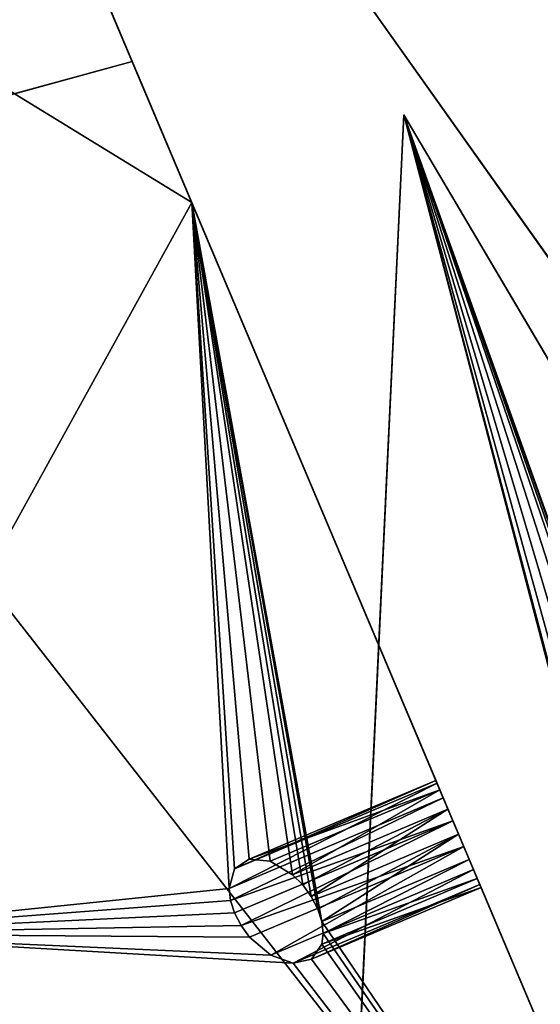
# Model space of a CAD drawing. Extents: x 0.3 to 17.2, y 0.3 to 17.2.
# Tile 28 of 256: x 2.469 to 2.731, y 4.258 to 4.754. Entities that reach past the tile are written whole.
import ezdxf

# ---------------------------------------------------------------- set-up
doc = ezdxf.new("R2010")
doc.units = 0
doc.header["$MEASUREMENT"] = 0
doc.layers.get('0').update_dxf_attribs({"linetype": 'CONTINUOUS'})

# ---------------------------------------------------------------- blocks, each defined once
blk = doc.blocks.new('LUXORE_PLAFON_STL_1')
at = {"color": 0}
for p, q in [((2.55575, 4.66165, -1.51782), (2.18013, 5.5507, -5.33469)), ((2.55575, 4.66165, -1.51782), (2.18013, 5.5507, -5.33469)), ((3.0454, 4.19705, -5.19685), (2.57343, 4.86223, -5.19685)), ((2.57343, 4.86223, -5.15748), (3.0454, 4.19705, -5.15748)), ((3.0454, 4.19705, -5.19685), (2.57343, 4.86223, -5.19685)), ((2.57343, 4.86223, -5.15748), (3.0454, 4.19705, -5.15748)), ((2.47722, 4.84751, -5.52772), (2.85284, 3.95846, -1.71085)), ((2.47722, 4.84751, -5.52772), (2.85284, 3.95846, -1.71085)), ((2.30002, 4.6711, -1.82259), (2.52575, 4.73262, -1.82259)), ((2.52575, 4.73262, -1.78322), (2.30002, 4.6711, -1.78322)), ((2.30002, 4.6711, -1.82259), (2.52575, 4.73262, -1.82259)), ((2.52575, 4.73262, -1.78322), (2.30002, 4.6711, -1.78322)), ((2.52575, 4.73262, -1.82259), (2.89863, 3.85005, -1.82259)), ((2.89863, 3.85005, -1.78322), (2.52575, 4.73262, -1.78322)), ((2.52575, 4.73262, -1.78322), (2.52575, 4.73262, -1.82259)), ((2.52575, 4.73262, -1.78322), (2.52575, 4.73262, -1.82259)), ((2.52575, 4.73262, -1.82259), (2.89863, 3.85005, -1.82259)), ((2.89863, 3.85005, -1.78322), (2.52575, 4.73262, -1.78322)), ((2.66258, 4.70583, -5.33469), (2.63405, 4.10448, -4.95028)), ((2.66258, 4.70583, -5.33469), (2.63405, 4.10448, -4.95028)), ((3.15335, 3.87478, -1.51782), (2.66258, 4.70583, -5.33469)), ((3.05075, 4.04851, -5.52772), (2.66258, 4.70583, -5.33469)), ((3.15335, 3.87478, -1.51782), (2.66258, 4.70583, -5.33469)), ((3.05075, 4.04851, -5.52772), (2.66258, 4.70583, -5.33469)), ((2.35266, 4.2935, -2.09526), (2.55575, 4.66165, -1.51782)), ((2.35266, 4.2935, -2.09526), (2.55575, 4.66165, -1.51782)), ((2.55575, 4.66165, -1.51782), (2.85284, 3.95846, -1.71085)), ((2.55575, 4.66165, -1.51782), (2.85284, 3.95846, -1.71085)), ((2.67925, 4.36933, -1.76968), (2.57719, 4.32621, -1.76968)), ((2.67925, 4.36933, -1.76968), (2.57719, 4.32621, -1.76968)), ((2.67862, 4.37082, -1.75564), (2.58466, 4.33112, -1.75564)), ((2.67862, 4.37082, -1.75564), (2.58466, 4.33112, -1.75564)), ((2.6806, 4.36613, -1.74245), (2.67862, 4.37082, -1.75564)), ((2.67862, 4.37082, -1.75564), (2.67925, 4.36933, -1.76968)), ((2.67862, 4.37082, -1.75564), (2.67925, 4.36933, -1.76968)), ((2.6806, 4.36613, -1.74245), (2.67862, 4.37082, -1.75564)), ((2.67925, 4.36933, -1.76968), (2.68235, 4.362, -1.78136)), ((2.67925, 4.36933, -1.76968), (2.68235, 4.362, -1.78136)), ((2.68235, 4.362, -1.78136), (2.57454, 4.31645, -1.78136)), ((2.68235, 4.362, -1.78136), (2.57454, 4.31645, -1.78136)), ((2.68235, 4.362, -1.78136), (2.57526, 4.31042, -1.78544)), ((2.68235, 4.362, -1.78136), (2.57526, 4.31042, -1.78544)), ((2.6806, 4.36613, -1.74245), (2.59525, 4.33007, -1.74245)), ((2.6806, 4.36613, -1.74245), (2.59525, 4.33007, -1.74245)), ((2.68474, 4.35633, -1.73315), (2.6806, 4.36613, -1.74245)), ((2.68474, 4.35633, -1.73315), (2.6806, 4.36613, -1.74245)), ((2.68235, 4.362, -1.78136), (2.6872, 4.35051, -1.788)), ((2.68235, 4.362, -1.78136), (2.6872, 4.35051, -1.788)), ((2.68474, 4.35633, -1.73315), (2.60653, 4.32329, -1.73315)), ((2.68474, 4.35633, -1.73315), (2.60653, 4.32329, -1.73315)), ((2.6116, 4.31819, -1.73066), (2.68474, 4.35633, -1.73315)), ((2.6116, 4.31819, -1.73066), (2.68474, 4.35633, -1.73315)), ((2.6159, 4.31233, -1.72985), (2.68474, 4.35633, -1.73315)), ((2.6159, 4.31233, -1.72985), (2.68474, 4.35633, -1.73315)), ((2.69009, 4.34367, -1.72985), (2.68474, 4.35633, -1.73315)), ((2.69009, 4.34367, -1.72985), (2.68474, 4.35633, -1.73315)), ((2.57526, 4.31042, -1.78544), (2.6872, 4.35051, -1.788)), ((2.57526, 4.31042, -1.78544), (2.6872, 4.35051, -1.788)), ((2.57732, 4.30408, -1.788), (2.6872, 4.35051, -1.788)), ((2.57732, 4.30408, -1.788), (2.6872, 4.35051, -1.788)), ((2.58059, 4.2978, -1.7889), (2.6872, 4.35051, -1.788)), ((2.58059, 4.2978, -1.7889), (2.6872, 4.35051, -1.788)), ((2.6872, 4.35051, -1.788), (2.6927, 4.33749, -1.78808)), ((2.6872, 4.35051, -1.788), (2.6927, 4.33749, -1.78808)), ((2.69009, 4.34367, -1.72985), (2.6159, 4.31233, -1.72985)), ((2.69009, 4.34367, -1.72985), (2.6159, 4.31233, -1.72985)), ((2.61918, 4.30605, -1.73075), (2.69009, 4.34367, -1.72985)), ((2.61918, 4.30605, -1.73075), (2.69009, 4.34367, -1.72985)), ((2.62123, 4.29971, -1.73331), (2.69009, 4.34367, -1.72985)), ((2.62123, 4.29971, -1.73331), (2.69009, 4.34367, -1.72985)), ((2.69542, 4.33105, -1.73331), (2.69009, 4.34367, -1.72985)), ((2.69542, 4.33105, -1.73331), (2.69009, 4.34367, -1.72985)), ((2.58059, 4.2978, -1.7889), (2.6927, 4.33749, -1.78808)), ((2.58059, 4.2978, -1.7889), (2.6927, 4.33749, -1.78808)), ((2.58489, 4.29194, -1.78808), (2.6927, 4.33749, -1.78808)), ((2.58489, 4.29194, -1.78808), (2.6927, 4.33749, -1.78808)), ((2.6927, 4.33749, -1.78808), (2.69759, 4.32592, -1.78159)), ((2.6927, 4.33749, -1.78808), (2.69759, 4.32592, -1.78159)), ((2.57719, 4.32621, -1.76968), (2.58466, 4.33112, -1.75564)), ((2.57719, 4.32621, -1.76968), (2.58466, 4.33112, -1.75564)), ((2.58466, 4.33112, -1.75564), (2.59525, 4.33007, -1.74245)), ((2.58466, 4.33112, -1.75564), (2.59525, 4.33007, -1.74245)), ((2.59525, 4.33007, -1.74245), (2.60653, 4.32329, -1.73315)), ((2.59525, 4.33007, -1.74245), (2.60653, 4.32329, -1.73315)), ((2.62123, 4.29971, -1.73331), (2.69542, 4.33105, -1.73331)), ((2.62123, 4.29971, -1.73331), (2.69542, 4.33105, -1.73331)), ((2.62196, 4.29368, -1.73739), (2.69542, 4.33105, -1.73331)), ((2.62196, 4.29368, -1.73739), (2.69542, 4.33105, -1.73331)), ((2.69952, 4.32136, -1.74275), (2.69542, 4.33105, -1.73331)), ((2.69952, 4.32136, -1.74275), (2.69542, 4.33105, -1.73331)), ((2.57454, 4.31645, -1.78136), (2.57719, 4.32621, -1.76968)), ((2.57454, 4.31645, -1.78136), (2.57719, 4.32621, -1.76968)), ((2.59553, 4.2828, -1.78159), (2.69759, 4.32592, -1.78159)), ((2.59553, 4.2828, -1.78159), (2.69759, 4.32592, -1.78159)), ((2.60653, 4.32329, -1.73315), (2.6116, 4.31819, -1.73066)), ((2.60653, 4.32329, -1.73315), (2.6116, 4.31819, -1.73066)), ((2.69759, 4.32592, -1.78159), (2.70074, 4.31846, -1.77001)), ((2.69759, 4.32592, -1.78159), (2.70074, 4.31846, -1.77001)), ((2.60678, 4.27877, -1.77001), (2.70074, 4.31846, -1.77001)), ((2.60678, 4.27877, -1.77001), (2.70074, 4.31846, -1.77001)), ((2.6116, 4.31819, -1.73066), (2.6159, 4.31233, -1.72985)), ((2.6116, 4.31819, -1.73066), (2.6159, 4.31233, -1.72985)), ((2.6213, 4.28831, -1.74275), (2.69952, 4.32136, -1.74275)), ((2.6213, 4.28831, -1.74275), (2.69952, 4.32136, -1.74275)), ((2.62196, 4.29368, -1.73739), (2.69952, 4.32136, -1.74275)), ((2.62196, 4.29368, -1.73739), (2.69952, 4.32136, -1.74275)), ((2.70144, 4.31682, -1.75599), (2.69952, 4.32136, -1.74275)), ((2.70144, 4.31682, -1.75599), (2.69952, 4.32136, -1.74275)), ((2.70074, 4.31846, -1.77001), (2.70144, 4.31682, -1.75599)), ((2.70074, 4.31846, -1.77001), (2.70144, 4.31682, -1.75599)), ((2.57526, 4.31042, -1.78544), (2.57454, 4.31645, -1.78136)), ((2.57526, 4.31042, -1.78544), (2.57454, 4.31645, -1.78136)), ((2.6159, 4.31233, -1.72985), (2.61918, 4.30605, -1.73075)), ((2.6159, 4.31233, -1.72985), (2.61918, 4.30605, -1.73075)), ((2.61609, 4.28076, -1.75599), (2.70144, 4.31682, -1.75599)), ((2.61609, 4.28076, -1.75599), (2.70144, 4.31682, -1.75599)), ((2.57732, 4.30408, -1.788), (2.57526, 4.31042, -1.78544)), ((2.57732, 4.30408, -1.788), (2.57526, 4.31042, -1.78544)), ((2.58059, 4.2978, -1.7889), (2.57732, 4.30408, -1.788)), ((2.58059, 4.2978, -1.7889), (2.57732, 4.30408, -1.788)), ((2.61918, 4.30605, -1.73075), (2.62123, 4.29971, -1.73331)), ((2.61918, 4.30605, -1.73075), (2.62123, 4.29971, -1.73331)), ((2.58489, 4.29194, -1.78808), (2.58059, 4.2978, -1.7889)), ((2.58489, 4.29194, -1.78808), (2.58059, 4.2978, -1.7889)), ((2.62123, 4.29971, -1.73331), (2.62196, 4.29368, -1.73739)), ((2.62123, 4.29971, -1.73331), (2.62196, 4.29368, -1.73739)), ((2.62196, 4.29368, -1.73739), (2.6213, 4.28831, -1.74275)), ((2.62196, 4.29368, -1.73739), (2.6213, 4.28831, -1.74275)), ((2.59553, 4.2828, -1.78159), (2.58489, 4.29194, -1.78808)), ((2.59553, 4.2828, -1.78159), (2.58489, 4.29194, -1.78808)), ((2.6213, 4.28831, -1.74275), (2.61609, 4.28076, -1.75599)), ((2.6213, 4.28831, -1.74275), (2.61609, 4.28076, -1.75599)), ((2.60678, 4.27877, -1.77001), (2.59553, 4.2828, -1.78159)), ((2.60678, 4.27877, -1.77001), (2.59553, 4.2828, -1.78159)), ((2.61609, 4.28076, -1.75599), (2.60678, 4.27877, -1.77001)), ((2.61609, 4.28076, -1.75599), (2.60678, 4.27877, -1.77001))]:
    blk.add_line(p, q, dxfattribs=at)
mesh = blk.add_polyface(dxfattribs=at)
corners = [(1.90166, 9.4846, -1.84228), (1.90166, 7.94244, -1.84228), (1.85836, 8.71352, -1.84228), (2.03103, 10.24599, -1.84228), (2.03103, 7.18105, -1.84228), (2.24483, 10.98811, -1.84228), (2.14824, 9.09775, -1.84228), (2.23745, 9.86102, -1.84228), (2.41467, 10.60876, -1.84228), (2.54037, 11.70162, -1.84228), (2.6775, 11.33088, -1.84228), (2.91395, 12.37755, -1.84228), (3.02239, 12.0176, -1.84228), (3.36085, 13.00741, -1.84228), (3.44466, 12.65964, -1.84228), (3.87547, 13.58327, -1.84228), (3.93862, 13.24831, -1.84228), (4.45133, 14.09788, -1.84228), (4.49758, 13.77566, -1.84228), (5.08119, 14.54479, -1.84228), (5.11398, 14.23456, -1.84228), (5.75712, 14.91837, -1.84228), (5.77948, 14.61879, -1.84228), (6.47063, 15.21391, -1.84228), (6.4851, 14.92316, -1.84228), (7.21275, 15.42771, -1.84228), (7.22127, 15.14356, -1.84228), (7.97414, 15.55708, -1.84228), (7.97806, 15.277, -1.84228), (8.74522, 15.60038, -1.84228), (8.74522, 15.32168, -1.84228), (9.5163, 15.55708, -1.84228), (9.51238, 15.277, -1.84228), (10.26917, 15.14356, -1.84228), (10.27769, 15.42771, -1.84228), (11.00534, 14.92316, -1.84228), (11.0198, 15.21391, -1.84228), (11.71096, 14.61879, -1.84228), (11.73332, 14.91837, -1.84228), (12.37646, 14.23456, -1.84228), (12.40925, 14.54479, -1.84228), (12.99286, 13.77566, -1.84228), (13.03911, 14.09788, -1.84228), (13.55182, 13.24831, -1.84228), (13.61496, 13.58327, -1.84228), (14.04578, 12.65964, -1.84228), (14.12958, 13.00741, -1.84228), (14.46805, 12.0176, -1.84228), (14.57649, 12.37755, -1.84228), (14.81294, 11.33088, -1.84228), (14.95007, 11.70162, -1.84228), (15.07577, 10.60876, -1.84228), (15.24561, 10.98811, -1.84228), (15.25298, 9.86102, -1.84228), (15.45941, 10.24599, -1.84228), (15.3422, 9.09775, -1.84228), (15.3422, 8.32929, -1.84228), (2.14824, 8.32929, -1.84228), (2.24483, 6.43893, -1.84228), (2.23745, 7.56603, -1.84228), (2.41467, 6.81828, -1.84228), (2.54037, 5.72542, -1.84228), (2.6775, 6.09616, -1.84228), (2.91395, 5.04949, -1.84228), (3.02239, 5.40944, -1.84228), (3.36085, 4.41963, -1.84228), (3.44466, 4.7674, -1.84228), (3.87547, 3.84377, -1.84228), (3.93862, 4.17873, -1.84228), (4.45133, 3.32916, -1.84228), (4.49758, 3.65138, -1.84228), (5.08119, 2.88225, -1.84228), (5.11398, 3.19248, -1.84228), (5.75712, 2.50867, -1.84228), (5.77948, 2.80825, -1.84228), (6.47063, 2.21313, -1.84228), (6.4851, 2.50388, -1.84228), (7.21275, 1.99933, -1.84228), (7.22127, 2.28349, -1.84228), (7.97414, 1.86996, -1.84228), (7.97806, 2.15004, -1.84228), (8.74522, 1.82666, -1.84228), (8.74522, 2.10536, -1.84228), (9.51238, 2.15004, -1.84228), (9.5163, 1.86996, -1.84228), (10.26917, 2.28349, -1.84228), (10.27769, 1.99933, -1.84228), (11.00534, 2.50388, -1.84228), (11.0198, 2.21313, -1.84228), (11.71096, 2.80825, -1.84228), (11.73332, 2.50867, -1.84228), (12.37646, 3.19248, -1.84228), (12.40925, 2.88225, -1.84228), (12.99286, 3.65138, -1.84228), (13.03911, 3.32916, -1.84228), (13.55182, 4.17873, -1.84228), (13.61496, 3.84377, -1.84228), (14.04578, 4.7674, -1.84228), (14.12958, 4.41963, -1.84228), (14.46805, 5.40944, -1.84228), (14.57649, 5.04949, -1.84228), (14.81294, 6.09616, -1.84228), (14.95007, 5.72542, -1.84228), (15.07577, 6.81828, -1.84228), (15.24561, 6.43893, -1.84228), (15.25298, 7.56603, -1.84228), (15.45941, 7.18105, -1.84228), (15.58878, 9.4846, -1.84228), (15.58878, 7.94244, -1.84228), (15.63208, 8.71352, -1.84228)]
mesh.append_faces([[corners[k] for k in face] for face in [(0, 1, 2), (108, 107, 109)]], dxfattribs={"vtx0": -1, "color": 0})
mesh.append_faces([[corners[k] for k in face] for face in [(1, 3, 4), (6, 5, 7), (7, 5, 8), (8, 9, 10), (10, 11, 12), (12, 13, 14), (14, 15, 16), (16, 17, 18), (18, 19, 20), (20, 21, 22), (22, 23, 24), (24, 25, 26), (26, 27, 28), (28, 29, 30), (30, 31, 32), (32, 31, 33), (33, 34, 35), (35, 36, 37), (37, 38, 39), (39, 40, 41), (41, 42, 43), (43, 44, 45), (45, 46, 47), (47, 48, 49), (49, 50, 51), (51, 52, 53), (53, 54, 55), (55, 54, 56), (4, 57, 58), (57, 4, 6), (58, 60, 61), (61, 62, 63), (63, 64, 65), (65, 66, 67), (67, 68, 69), (69, 70, 71), (71, 72, 73), (73, 74, 75), (75, 76, 77), (77, 78, 79), (79, 80, 81), (81, 83, 84), (84, 85, 86), (86, 87, 88), (88, 89, 90), (90, 91, 92), (92, 93, 94), (94, 95, 96), (96, 97, 98), (98, 99, 100), (100, 101, 102), (102, 103, 104), (104, 105, 106), (106, 107, 108)]], dxfattribs={"vtx0": -1, "vtx1": -1, "color": 0})
mesh.append_faces([[corners[k] for k in face] for face in [(4, 5, 6), (106, 56, 54)]], dxfattribs={"vtx0": -1, "vtx1": -1, "vtx2": -1, "color": 0})
mesh.append_faces([[corners[k] for k in face] for face in [(1, 0, 3), (4, 3, 5), (8, 5, 9), (10, 9, 11), (12, 11, 13), (14, 13, 15), (16, 15, 17), (18, 17, 19), (20, 19, 21), (22, 21, 23), (24, 23, 25), (26, 25, 27), (28, 27, 29), (30, 29, 31), (33, 31, 34), (35, 34, 36), (37, 36, 38), (39, 38, 40), (41, 40, 42), (43, 42, 44), (45, 44, 46), (47, 46, 48), (49, 48, 50), (51, 50, 52), (53, 52, 54), (58, 57, 59), (58, 59, 60), (61, 60, 62), (63, 62, 64), (65, 64, 66), (67, 66, 68), (69, 68, 70), (71, 70, 72), (73, 72, 74), (75, 74, 76), (77, 76, 78), (79, 78, 80), (81, 80, 82), (81, 82, 83), (84, 83, 85), (86, 85, 87), (88, 87, 89), (90, 89, 91), (92, 91, 93), (94, 93, 95), (96, 95, 97), (98, 97, 99), (100, 99, 101), (102, 101, 103), (104, 103, 105), (106, 105, 56), (106, 54, 107)]], dxfattribs={"vtx0": -1, "vtx2": -1, "color": 0})
mesh = blk.add_polyface(dxfattribs=at)
corners = [(1.90166, 7.94244, -1.82259), (1.90166, 9.4846, -1.82259), (1.85836, 8.71352, -1.82259), (2.03103, 7.18105, -1.82259), (2.03103, 10.24599, -1.82259), (2.24483, 6.43893, -1.82259), (2.14824, 8.32929, -1.82259), (2.23745, 7.56603, -1.82259), (2.41467, 6.81828, -1.82259), (2.54037, 5.72542, -1.82259), (2.6775, 6.09616, -1.82259), (2.91395, 5.04949, -1.82259), (3.02239, 5.40944, -1.82259), (3.36085, 4.41963, -1.82259), (3.44466, 4.7674, -1.82259), (3.87547, 3.84377, -1.82259), (3.93862, 4.17873, -1.82259), (4.45133, 3.32916, -1.82259), (4.49758, 3.65138, -1.82259), (5.08119, 2.88225, -1.82259), (5.11398, 3.19248, -1.82259), (5.75712, 2.50867, -1.82259), (5.77948, 2.80825, -1.82259), (6.47063, 2.21313, -1.82259), (6.4851, 2.50388, -1.82259), (7.21275, 1.99933, -1.82259), (7.22127, 2.28349, -1.82259), (7.97414, 1.86996, -1.82259), (7.97806, 2.15004, -1.82259), (8.74522, 1.82666, -1.82259), (8.74522, 2.10536, -1.82259), (9.5163, 1.86996, -1.82259), (9.51238, 2.15004, -1.82259), (10.26917, 2.28349, -1.82259), (10.27769, 1.99933, -1.82259), (11.00534, 2.50388, -1.82259), (11.0198, 2.21313, -1.82259), (11.71096, 2.80825, -1.82259), (11.73332, 2.50867, -1.82259), (12.37646, 3.19248, -1.82259), (12.40925, 2.88225, -1.82259), (12.99286, 3.65138, -1.82259), (13.03911, 3.32916, -1.82259), (13.55182, 4.17873, -1.82259), (13.61496, 3.84377, -1.82259), (14.04578, 4.7674, -1.82259), (14.12958, 4.41963, -1.82259), (14.46805, 5.40944, -1.82259), (14.57649, 5.04949, -1.82259), (14.81294, 6.09616, -1.82259), (14.95007, 5.72542, -1.82259), (15.07577, 6.81828, -1.82259), (15.24561, 6.43893, -1.82259), (15.25298, 7.56603, -1.82259), (15.45941, 7.18105, -1.82259), (15.3422, 8.32929, -1.82259), (15.3422, 9.09775, -1.82259), (2.14824, 9.09775, -1.82259), (2.24483, 10.98811, -1.82259), (2.23745, 9.86102, -1.82259), (2.41467, 10.60876, -1.82259), (2.54037, 11.70162, -1.82259), (2.6775, 11.33088, -1.82259), (2.91395, 12.37755, -1.82259), (3.02239, 12.0176, -1.82259), (3.36085, 13.00741, -1.82259), (3.44466, 12.65964, -1.82259), (3.87547, 13.58327, -1.82259), (3.93862, 13.24831, -1.82259), (4.45133, 14.09788, -1.82259), (4.49758, 13.77566, -1.82259), (5.08119, 14.54479, -1.82259), (5.11398, 14.23456, -1.82259), (5.75712, 14.91837, -1.82259), (5.77948, 14.61879, -1.82259), (6.47063, 15.21391, -1.82259), (6.4851, 14.92316, -1.82259), (7.21275, 15.42771, -1.82259), (7.22127, 15.14356, -1.82259), (7.97414, 15.55708, -1.82259), (7.97806, 15.277, -1.82259), (8.74522, 15.60038, -1.82259), (8.74522, 15.32168, -1.82259), (9.51238, 15.277, -1.82259), (9.5163, 15.55708, -1.82259), (10.26917, 15.14356, -1.82259), (10.27769, 15.42771, -1.82259), (11.00534, 14.92316, -1.82259), (11.0198, 15.21391, -1.82259), (11.71096, 14.61879, -1.82259), (11.73332, 14.91837, -1.82259), (12.37646, 14.23456, -1.82259), (12.40925, 14.54479, -1.82259), (12.99286, 13.77566, -1.82259), (13.03911, 14.09788, -1.82259), (13.55182, 13.24831, -1.82259), (13.61496, 13.58327, -1.82259), (14.04578, 12.65964, -1.82259), (14.12958, 13.00741, -1.82259), (14.46805, 12.0176, -1.82259), (14.57649, 12.37755, -1.82259), (14.81294, 11.33088, -1.82259), (14.95007, 11.70162, -1.82259), (15.07577, 10.60876, -1.82259), (15.24561, 10.98811, -1.82259), (15.25298, 9.86102, -1.82259), (15.45941, 10.24599, -1.82259), (15.58878, 7.94244, -1.82259), (15.58878, 9.4846, -1.82259), (15.63208, 8.71352, -1.82259)]
mesh.append_faces([[corners[k] for k in face] for face in [(0, 1, 2), (108, 107, 109)]], dxfattribs={"vtx0": -1, "color": 0})
mesh.append_faces([[corners[k] for k in face] for face in [(1, 3, 4), (6, 5, 7), (7, 5, 8), (8, 9, 10), (10, 11, 12), (12, 13, 14), (14, 15, 16), (16, 17, 18), (18, 19, 20), (20, 21, 22), (22, 23, 24), (24, 25, 26), (26, 27, 28), (28, 29, 30), (30, 31, 32), (32, 31, 33), (33, 34, 35), (35, 36, 37), (37, 38, 39), (39, 40, 41), (41, 42, 43), (43, 44, 45), (45, 46, 47), (47, 48, 49), (49, 50, 51), (51, 52, 53), (53, 54, 55), (55, 54, 56), (4, 57, 58), (57, 4, 6), (58, 60, 61), (61, 62, 63), (63, 64, 65), (65, 66, 67), (67, 68, 69), (69, 70, 71), (71, 72, 73), (73, 74, 75), (75, 76, 77), (77, 78, 79), (79, 80, 81), (81, 83, 84), (84, 85, 86), (86, 87, 88), (88, 89, 90), (90, 91, 92), (92, 93, 94), (94, 95, 96), (96, 97, 98), (98, 99, 100), (100, 101, 102), (102, 103, 104), (104, 105, 106), (106, 107, 108)]], dxfattribs={"vtx0": -1, "vtx1": -1, "color": 0})
mesh.append_faces([[corners[k] for k in face] for face in [(4, 5, 6), (106, 56, 54)]], dxfattribs={"vtx0": -1, "vtx1": -1, "vtx2": -1, "color": 0})
mesh.append_faces([[corners[k] for k in face] for face in [(1, 0, 3), (4, 3, 5), (8, 5, 9), (10, 9, 11), (12, 11, 13), (14, 13, 15), (16, 15, 17), (18, 17, 19), (20, 19, 21), (22, 21, 23), (24, 23, 25), (26, 25, 27), (28, 27, 29), (30, 29, 31), (33, 31, 34), (35, 34, 36), (37, 36, 38), (39, 38, 40), (41, 40, 42), (43, 42, 44), (45, 44, 46), (47, 46, 48), (49, 48, 50), (51, 50, 52), (53, 52, 54), (58, 57, 59), (58, 59, 60), (61, 60, 62), (63, 62, 64), (65, 64, 66), (67, 66, 68), (69, 68, 70), (71, 70, 72), (73, 72, 74), (75, 74, 76), (77, 76, 78), (79, 78, 80), (81, 80, 82), (81, 82, 83), (84, 83, 85), (86, 85, 87), (88, 87, 89), (90, 89, 91), (92, 91, 93), (94, 93, 95), (96, 95, 97), (98, 97, 99), (100, 99, 101), (102, 101, 103), (104, 103, 105), (106, 105, 56), (106, 54, 107)]], dxfattribs={"vtx0": -1, "vtx2": -1, "color": 0})
mesh = blk.add_polyface(dxfattribs=at)
corners = [(2.55575, 4.66165, -1.51782), (2.0717, 4.95851, -4.95028), (2.35266, 4.2935, -2.09526), (2.18013, 5.5507, -5.33469)]
mesh.append_faces([[corners[k] for k in face] for face in [(0, 1, 2), (1, 0, 3)]], dxfattribs={"vtx0": -1, "color": 0})
mesh = blk.add_polyface(dxfattribs=at)
corners = [(2.47722, 4.84751, -5.52772), (2.35367, 5.13994, -5.2968), (2.35437, 5.1383, -5.28278), (2.35052, 5.1474, -5.30838), (2.34563, 5.15897, -5.31488), (2.18013, 5.5507, -5.33469), (2.34013, 5.17199, -5.31479), (2.33528, 5.18348, -5.30815), (2.33218, 5.19081, -5.29647), (2.33155, 5.1923, -5.28243), (2.85284, 3.95846, -1.71085), (2.70074, 4.31846, -1.77001), (2.70144, 4.31682, -1.75599), (2.69759, 4.32592, -1.78159), (2.6927, 4.33749, -1.78808), (2.6872, 4.35051, -1.788), (2.68235, 4.362, -1.78136), (2.67925, 4.36933, -1.76968), (2.67862, 4.37082, -1.75564), (2.55575, 4.66165, -1.51782), (2.34835, 5.15253, -5.2601), (2.34302, 5.16515, -5.25664), (2.35245, 5.14284, -5.26954), (2.33767, 5.17781, -5.25994), (2.33353, 5.18761, -5.26925), (2.69542, 4.33105, -1.73331), (2.69952, 4.32136, -1.74275), (2.69009, 4.34367, -1.72985), (2.68474, 4.35633, -1.73315), (2.6806, 4.36613, -1.74245)]
mesh.append_faces([[corners[k] for k in face] for face in [(1, 0, 3), (3, 0, 4), (4, 5, 6), (6, 5, 7), (7, 5, 8), (8, 5, 9), (11, 0, 13), (13, 0, 14), (14, 0, 15), (15, 0, 16), (16, 0, 17), (17, 0, 18), (19, 21, 5), (20, 0, 22), (22, 0, 2), (10, 25, 19), (25, 10, 26), (26, 10, 12)]], dxfattribs={"vtx0": -1, "vtx1": -1, "color": 0})
mesh.append_faces([[corners[k] for k in face] for face in [(18, 0, 19), (19, 0, 20)]], dxfattribs={"vtx0": -1, "vtx1": -1, "vtx2": -1, "color": 0})
mesh.append_faces([[corners[k] for k in face] for face in [(0, 1, 2), (4, 0, 5), (10, 11, 12), (11, 10, 0), (19, 20, 21), (5, 21, 23), (5, 23, 24), (5, 24, 9), (19, 25, 27), (19, 27, 28), (19, 28, 29), (19, 29, 18)]], dxfattribs={"vtx0": -1, "vtx2": -1, "color": 0})
mesh = blk.add_polyface(dxfattribs=at)
corners = [(2.51953, 5.32179, -1.37795), (2.98566, 4.58422, 0), (2.98566, 4.58422, -1.37795), (2.51953, 5.32179, 0)]
mesh.append_faces([[corners[k] for k in face] for face in [(0, 1, 2), (1, 0, 3)]], dxfattribs={"vtx0": -1, "color": 0})
mesh = blk.add_polyface(dxfattribs=at)
corners = [(2.48502, 5.30285, 0), (2.95374, 4.56118, -1.37795), (2.95374, 4.56118, 0), (2.48502, 5.30285, -1.37795)]
mesh.append_faces([[corners[k] for k in face] for face in [(0, 1, 2), (1, 0, 3)]], dxfattribs={"vtx0": -1, "color": 0})
mesh = blk.add_polyface(dxfattribs=at)
corners = [(2.85284, 3.95846, -1.71085), (2.0717, 4.95851, -4.95028), (2.47722, 4.84751, -5.52772), (2.35266, 4.2935, -2.09526)]
mesh.append_faces([[corners[k] for k in face] for face in [(0, 1, 2), (1, 0, 3)]], dxfattribs={"vtx0": -1, "color": 0})
mesh = blk.add_polyface(dxfattribs=at)
corners = [(2.57343, 4.86223, -5.15748), (3.0454, 4.19705, -5.19685), (3.0454, 4.19705, -5.15748), (2.57343, 4.86223, -5.19685)]
mesh.append_faces([[corners[k] for k in face] for face in [(0, 1, 2), (1, 0, 3)]], dxfattribs={"vtx0": -1, "color": 0})
mesh = blk.add_polyface(dxfattribs=at)
corners = [(2.52575, 4.73262, -1.78322), (2.30002, 4.6711, -1.82259), (2.52575, 4.73262, -1.82259), (2.30002, 4.6711, -1.78322)]
mesh.append_faces([[corners[k] for k in face] for face in [(0, 1, 2), (1, 0, 3)]], dxfattribs={"vtx0": -1, "color": 0})
mesh = blk.add_polyface(dxfattribs=at)
corners = [(2.52575, 4.73262, -1.78322), (2.89863, 3.85005, -1.82259), (2.89863, 3.85005, -1.78322), (2.52575, 4.73262, -1.82259)]
mesh.append_faces([[corners[k] for k in face] for face in [(0, 1, 2), (1, 0, 3)]], dxfattribs={"vtx0": -1, "color": 0})
mesh = blk.add_polyface(dxfattribs=at)
corners = [(3.15335, 3.87478, -1.51782), (2.63405, 4.10448, -4.95028), (3.00114, 3.48285, -2.09526), (2.66258, 4.70583, -5.33469)]
mesh.append_faces([[corners[k] for k in face] for face in [(0, 1, 2), (1, 0, 3)]], dxfattribs={"vtx0": -1, "color": 0})
mesh = blk.add_polyface(dxfattribs=at)
corners = [(2.63405, 4.10448, -4.95028), (2.78926, 4.26643, -5.26954), (2.79844, 4.26613, -5.28278), (2.78456, 4.2691, -5.26418), (2.78015, 4.27327, -5.2601), (2.77628, 4.2787, -5.25754), (2.77318, 4.28507, -5.25664), (2.77103, 4.29201, -5.25745), (2.66258, 4.70583, -5.33469), (2.76996, 4.29913, -5.25994), (2.77122, 4.31222, -5.26925), (2.77668, 4.32136, -5.28243), (2.78508, 4.32444, -5.29647), (3.05075, 4.04851, -5.52772), (2.80588, 4.30479, -5.31569), (2.80803, 4.29785, -5.31488), (2.80904, 4.28386, -5.30838), (2.80558, 4.27242, -5.2968), (2.80278, 4.31116, -5.31479), (2.79891, 4.31659, -5.31223), (2.7945, 4.32076, -5.30815)]
mesh.append_faces([[corners[k] for k in face] for face in [(1, 0, 3), (3, 0, 4), (4, 0, 5), (5, 0, 6), (6, 0, 7), (7, 8, 9), (9, 8, 10), (10, 8, 11), (11, 8, 12), (13, 14, 8), (14, 13, 15), (15, 13, 16), (16, 13, 17), (17, 0, 2)]], dxfattribs={"vtx0": -1, "vtx1": -1, "color": 0})
mesh.append_faces([[corners[k] for k in face] for face in [(0, 1, 2), (7, 0, 8), (17, 13, 0), (8, 14, 18), (8, 18, 19), (8, 19, 20), (8, 20, 12)]], dxfattribs={"vtx0": -1, "vtx2": -1, "color": 0})
mesh = blk.add_polyface(dxfattribs=at)
corners = [(3.05075, 4.04851, -5.52772), (2.88932, 4.32187, -5.2968), (2.89023, 4.32033, -5.28278), (2.88521, 4.32885, -5.30838), (2.87882, 4.33966, -5.31488), (2.66258, 4.70583, -5.33469), (2.87164, 4.35182, -5.31479), (2.86529, 4.36257, -5.30815), (2.86125, 4.36942, -5.29647), (2.86042, 4.37081, -5.28243), (3.54152, 3.21746, -1.71085), (3.34279, 3.55398, -1.77001), (3.3437, 3.55244, -1.75599), (3.33867, 3.56096, -1.78159), (3.33229, 3.57177, -1.78808), (3.3251, 3.58393, -1.788), (3.31876, 3.59468, -1.78136), (3.31471, 3.60153, -1.76968), (3.31389, 3.60292, -1.75564), (3.15335, 3.87478, -1.51782), (2.88238, 4.33364, -5.2601), (2.87541, 4.34544, -5.25664), (2.88773, 4.32458, -5.26954), (2.86842, 4.35727, -5.25994), (2.86301, 4.36643, -5.26925), (3.33584, 3.56575, -1.73331), (3.34119, 3.55669, -1.74275), (3.32888, 3.57755, -1.72985), (3.32189, 3.58938, -1.73315), (3.31648, 3.59854, -1.74245)]
mesh.append_faces([[corners[k] for k in face] for face in [(1, 0, 3), (3, 0, 4), (4, 5, 6), (6, 5, 7), (7, 5, 8), (8, 5, 9), (11, 0, 13), (13, 0, 14), (14, 0, 15), (15, 0, 16), (16, 0, 17), (17, 0, 18), (19, 21, 5), (20, 0, 22), (22, 0, 2), (10, 25, 19), (25, 10, 26), (26, 10, 12)]], dxfattribs={"vtx0": -1, "vtx1": -1, "color": 0})
mesh.append_faces([[corners[k] for k in face] for face in [(18, 0, 19), (19, 0, 20)]], dxfattribs={"vtx0": -1, "vtx1": -1, "vtx2": -1, "color": 0})
mesh.append_faces([[corners[k] for k in face] for face in [(0, 1, 2), (4, 0, 5), (10, 11, 12), (11, 10, 0), (19, 20, 21), (5, 21, 23), (5, 23, 24), (5, 24, 9), (19, 25, 27), (19, 27, 28), (19, 28, 29), (19, 29, 18)]], dxfattribs={"vtx0": -1, "vtx2": -1, "color": 0})
mesh = blk.add_polyface(dxfattribs=at)
corners = [(2.85284, 3.95846, -1.71085), (2.61609, 4.28076, -1.75599), (2.60678, 4.27877, -1.77001), (2.6213, 4.28831, -1.74275), (2.62196, 4.29368, -1.73739), (2.62123, 4.29971, -1.73331), (2.55575, 4.66165, -1.51782), (2.61918, 4.30605, -1.73075), (2.6159, 4.31233, -1.72985), (2.6116, 4.31819, -1.73066), (2.60653, 4.32329, -1.73315), (2.59525, 4.33007, -1.74245), (2.58466, 4.33112, -1.75564), (2.35266, 4.2935, -2.09526), (2.59553, 4.2828, -1.78159), (2.58489, 4.29194, -1.78808), (2.58059, 4.2978, -1.7889), (2.57732, 4.30408, -1.788), (2.57526, 4.31042, -1.78544), (2.57454, 4.31645, -1.78136), (2.57719, 4.32621, -1.76968)]
mesh.append_faces([[corners[k] for k in face] for face in [(1, 0, 3), (3, 0, 4), (4, 0, 5), (5, 6, 7), (7, 6, 8), (8, 6, 9), (9, 6, 10), (10, 6, 11), (11, 6, 12), (13, 19, 6)]], dxfattribs={"vtx0": -1, "vtx1": -1, "color": 0})
mesh.append_faces([[corners[k] for k in face] for face in [(0, 1, 2), (5, 0, 6), (2, 13, 0), (13, 2, 14), (13, 14, 15), (13, 15, 16), (13, 16, 17), (13, 17, 18), (13, 18, 19), (6, 19, 20), (6, 20, 12)]], dxfattribs={"vtx0": -1, "vtx2": -1, "color": 0})
mesh = blk.add_polyface(dxfattribs=at)
corners = [(2.67925, 4.36933, -1.76968), (2.57454, 4.31645, -1.78136), (2.68235, 4.362, -1.78136), (2.57719, 4.32621, -1.76968)]
mesh.append_faces([[corners[k] for k in face] for face in [(0, 1, 2), (1, 0, 3)]], dxfattribs={"vtx0": -1, "color": 0})
mesh = blk.add_polyface(dxfattribs=at)
corners = [(2.67862, 4.37082, -1.75564), (2.57719, 4.32621, -1.76968), (2.67925, 4.36933, -1.76968), (2.58466, 4.33112, -1.75564)]
mesh.append_faces([[corners[k] for k in face] for face in [(0, 1, 2), (1, 0, 3)]], dxfattribs={"vtx0": -1, "color": 0})
mesh = blk.add_polyface(dxfattribs=at)
corners = [(2.6806, 4.36613, -1.74245), (2.58466, 4.33112, -1.75564), (2.67862, 4.37082, -1.75564), (2.59525, 4.33007, -1.74245)]
mesh.append_faces([[corners[k] for k in face] for face in [(0, 1, 2), (1, 0, 3)]], dxfattribs={"vtx0": -1, "color": 0})
mesh = blk.add_polyface(dxfattribs=at)
corners = [(2.68235, 4.362, -1.78136), (2.57454, 4.31645, -1.78136), (2.57526, 4.31042, -1.78544)]
mesh.append_faces([[corners[k] for k in face] for face in [(0, 1, 2)]], dxfattribs={"color": 0})
mesh = blk.add_polyface(dxfattribs=at)
corners = [(2.6872, 4.35051, -1.788), (2.68235, 4.362, -1.78136), (2.57526, 4.31042, -1.78544)]
mesh.append_faces([[corners[k] for k in face] for face in [(0, 1, 2)]], dxfattribs={"color": 0})
mesh = blk.add_polyface(dxfattribs=at)
corners = [(2.6806, 4.36613, -1.74245), (2.60653, 4.32329, -1.73315), (2.59525, 4.33007, -1.74245), (2.68474, 4.35633, -1.73315)]
mesh.append_faces([[corners[k] for k in face] for face in [(0, 1, 2), (1, 0, 3)]], dxfattribs={"vtx0": -1, "color": 0})
mesh = blk.add_polyface(dxfattribs=at)
corners = [(2.68474, 4.35633, -1.73315), (2.6116, 4.31819, -1.73066), (2.60653, 4.32329, -1.73315)]
mesh.append_faces([[corners[k] for k in face] for face in [(0, 1, 2)]], dxfattribs={"color": 0})
mesh = blk.add_polyface(dxfattribs=at)
corners = [(2.68474, 4.35633, -1.73315), (2.6159, 4.31233, -1.72985), (2.6116, 4.31819, -1.73066)]
mesh.append_faces([[corners[k] for k in face] for face in [(0, 1, 2)]], dxfattribs={"color": 0})
mesh = blk.add_polyface(dxfattribs=at)
corners = [(2.69009, 4.34367, -1.72985), (2.6159, 4.31233, -1.72985), (2.68474, 4.35633, -1.73315)]
mesh.append_faces([[corners[k] for k in face] for face in [(0, 1, 2)]], dxfattribs={"color": 0})
mesh = blk.add_polyface(dxfattribs=at)
corners = [(2.6872, 4.35051, -1.788), (2.57526, 4.31042, -1.78544), (2.57732, 4.30408, -1.788)]
mesh.append_faces([[corners[k] for k in face] for face in [(0, 1, 2)]], dxfattribs={"color": 0})
mesh = blk.add_polyface(dxfattribs=at)
corners = [(2.6872, 4.35051, -1.788), (2.57732, 4.30408, -1.788), (2.58059, 4.2978, -1.7889)]
mesh.append_faces([[corners[k] for k in face] for face in [(0, 1, 2)]], dxfattribs={"color": 0})
mesh = blk.add_polyface(dxfattribs=at)
corners = [(2.6927, 4.33749, -1.78808), (2.6872, 4.35051, -1.788), (2.58059, 4.2978, -1.7889)]
mesh.append_faces([[corners[k] for k in face] for face in [(0, 1, 2)]], dxfattribs={"color": 0})
mesh = blk.add_polyface(dxfattribs=at)
corners = [(2.69009, 4.34367, -1.72985), (2.61918, 4.30605, -1.73075), (2.6159, 4.31233, -1.72985)]
mesh.append_faces([[corners[k] for k in face] for face in [(0, 1, 2)]], dxfattribs={"color": 0})
mesh = blk.add_polyface(dxfattribs=at)
corners = [(2.69009, 4.34367, -1.72985), (2.62123, 4.29971, -1.73331), (2.61918, 4.30605, -1.73075)]
mesh.append_faces([[corners[k] for k in face] for face in [(0, 1, 2)]], dxfattribs={"color": 0})
mesh = blk.add_polyface(dxfattribs=at)
corners = [(2.69542, 4.33105, -1.73331), (2.62123, 4.29971, -1.73331), (2.69009, 4.34367, -1.72985)]
mesh.append_faces([[corners[k] for k in face] for face in [(0, 1, 2)]], dxfattribs={"color": 0})
mesh = blk.add_polyface(dxfattribs=at)
corners = [(2.6927, 4.33749, -1.78808), (2.58059, 4.2978, -1.7889), (2.58489, 4.29194, -1.78808)]
mesh.append_faces([[corners[k] for k in face] for face in [(0, 1, 2)]], dxfattribs={"color": 0})
mesh = blk.add_polyface(dxfattribs=at)
corners = [(2.59553, 4.2828, -1.78159), (2.6927, 4.33749, -1.78808), (2.58489, 4.29194, -1.78808), (2.69759, 4.32592, -1.78159)]
mesh.append_faces([[corners[k] for k in face] for face in [(0, 1, 2), (1, 0, 3)]], dxfattribs={"vtx0": -1, "color": 0})
mesh = blk.add_polyface(dxfattribs=at)
corners = [(2.69542, 4.33105, -1.73331), (2.62196, 4.29368, -1.73739), (2.62123, 4.29971, -1.73331)]
mesh.append_faces([[corners[k] for k in face] for face in [(0, 1, 2)]], dxfattribs={"color": 0})
mesh = blk.add_polyface(dxfattribs=at)
corners = [(2.69952, 4.32136, -1.74275), (2.62196, 4.29368, -1.73739), (2.69542, 4.33105, -1.73331)]
mesh.append_faces([[corners[k] for k in face] for face in [(0, 1, 2)]], dxfattribs={"color": 0})
mesh = blk.add_polyface(dxfattribs=at)
corners = [(2.60678, 4.27877, -1.77001), (2.69759, 4.32592, -1.78159), (2.59553, 4.2828, -1.78159), (2.70074, 4.31846, -1.77001)]
mesh.append_faces([[corners[k] for k in face] for face in [(0, 1, 2), (1, 0, 3)]], dxfattribs={"vtx0": -1, "color": 0})
mesh = blk.add_polyface(dxfattribs=at)
corners = [(2.61609, 4.28076, -1.75599), (2.70074, 4.31846, -1.77001), (2.60678, 4.27877, -1.77001), (2.70144, 4.31682, -1.75599)]
mesh.append_faces([[corners[k] for k in face] for face in [(0, 1, 2), (1, 0, 3)]], dxfattribs={"vtx0": -1, "color": 0})
mesh = blk.add_polyface(dxfattribs=at)
corners = [(2.6213, 4.28831, -1.74275), (2.70144, 4.31682, -1.75599), (2.61609, 4.28076, -1.75599), (2.69952, 4.32136, -1.74275)]
mesh.append_faces([[corners[k] for k in face] for face in [(0, 1, 2), (1, 0, 3)]], dxfattribs={"vtx0": -1, "color": 0})
mesh = blk.add_polyface(dxfattribs=at)
corners = [(2.62196, 4.29368, -1.73739), (2.69952, 4.32136, -1.74275), (2.6213, 4.28831, -1.74275)]
mesh.append_faces([[corners[k] for k in face] for face in [(0, 1, 2)]], dxfattribs={"color": 0})

msp = doc.modelspace()

# ---------------------------------------------------------------- block references
at = {"color": 0}
msp.add_blockref('LUXORE_PLAFON_STL_1', (0, 0), dxfattribs=at)

doc.saveas('drawing.dxf')
